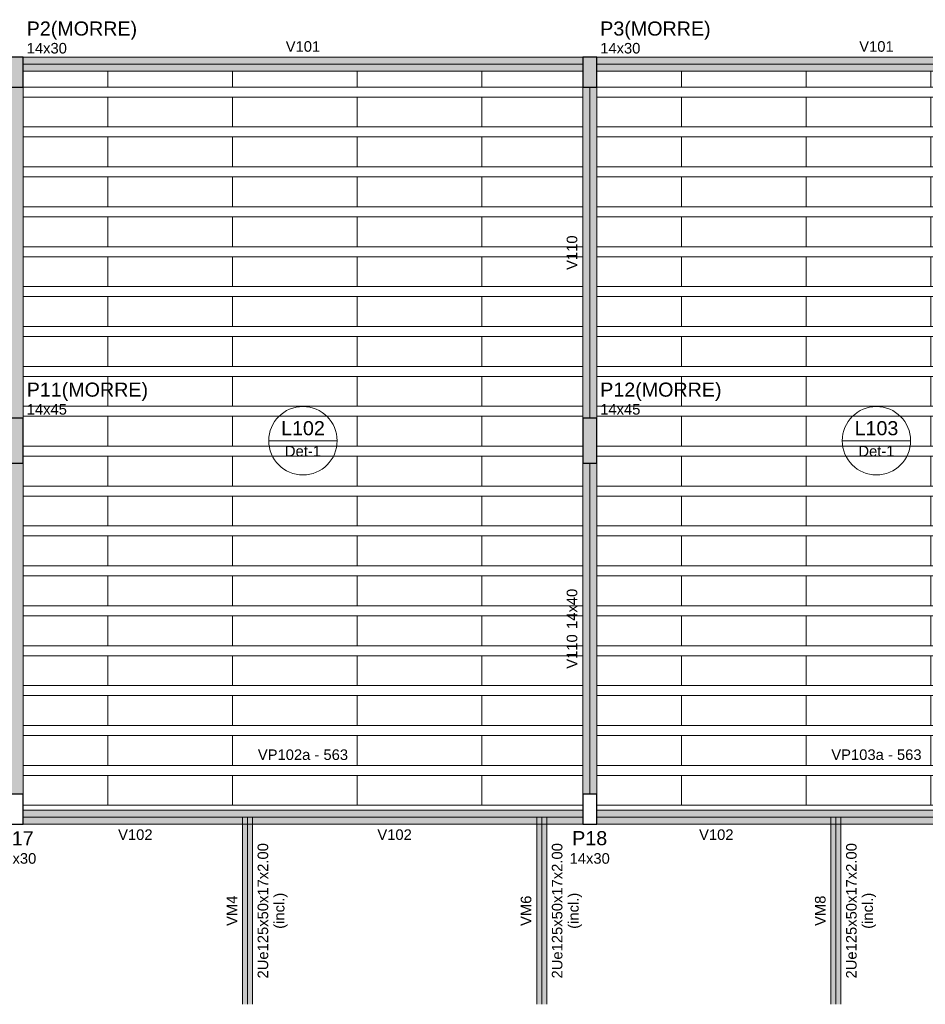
# Model space of a CAD drawing. Header units: millimetres. Extents: x 10906 to 25863, y 1966 to 4861.
# Tile 88 of 163: x 11431 to 11450, y 2960 to 2980. Entities that reach past the tile are written whole.
import ezdxf

# ---------------------------------------------------------------- set-up
doc = ezdxf.new("R2010")
doc.units = ezdxf.units.MM
for name, color, linetype, lineweight in [('FO-Eixos', 5, 'Continuous', 5), ('FO-Hachura pilar que morre', 106, 'Continuous', 5), ('FO-Hachura viga', 41, 'Continuous', 5), ('FO-Hachura viga genérica inclinada', 243, 'Continuous', 5), ('FO-Hachuras das lajes', 1, 'Continuous', 20), ('FO-Pilares', 4, 'Continuous', 30), ('FO-Textos das lajes', 3, 'Continuous', 20), ('FO-Textos das vigas', 7, 'Continuous', 5), ('FO-Textos dos pilares', 7, 'Continuous', 5), ('FO-Vigas', 1, 'Continuous', 20), ('FO-Vigas genéricas', 1, 'Continuous', 20)]:
    doc.layers.add(name, color=color, linetype=linetype, lineweight=lineweight)
doc.styles.add('Arial', font='arial.ttf')

msp = doc.modelspace()

# ---------------------------------------------------------------- hatches: boundary and pattern name
at = {"layer": 'FO-Hachura pilar que morre', "linetype": 'Continuous'}
for points in [[(11431.14654, 2978.39891), (11431.28654, 2978.39891), (11431.42654, 2978.39891), (11431.42654, 2978.69891), (11431.42654, 2978.99891), (11431.28654, 2978.99891), (11431.14654, 2978.99891), (11431.14654, 2978.69891)], [(11442.64654, 2978.39891), (11442.78654, 2978.39891), (11442.92654, 2978.39891), (11442.92654, 2978.69891), (11442.92654, 2978.99891), (11442.78654, 2978.99891), (11442.64654, 2978.99891), (11442.64654, 2978.69891)], [(11431.14654, 2970.85891), (11431.28654, 2970.85891), (11431.42654, 2970.85891), (11431.42654, 2971.30891), (11431.42654, 2971.75891), (11431.28654, 2971.75891), (11431.14654, 2971.75891), (11431.14654, 2971.30891)], [(11442.64654, 2970.85891), (11442.78654, 2970.85891), (11442.92654, 2970.85891), (11442.92654, 2971.30891), (11442.92654, 2971.75891), (11442.78654, 2971.75891), (11442.64654, 2971.75891), (11442.64654, 2971.30891)]]:
    msp.add_hatch(color=256, dxfattribs=at).paths.add_polyline_path(points)
at = {"layer": 'FO-Hachura viga', "linetype": 'Continuous'}
for points in [[(11442.64654, 2978.99891), (11442.64654, 2978.99891), (11431.42654, 2978.99891), (11431.42654, 2978.71891), (11442.64654, 2978.71891), (11442.64654, 2978.99891)], [(11454.14654, 2978.99891), (11454.14654, 2978.99891), (11442.92654, 2978.99891), (11442.92654, 2978.71891), (11454.14654, 2978.71891), (11454.14654, 2978.99891)], [(11431.42654, 2978.39891), (11431.42654, 2978.39891), (11431.14654, 2978.39891), (11431.14654, 2971.75891), (11431.42654, 2971.75891), (11431.42654, 2978.39891)], [(11442.92654, 2978.39891), (11442.92654, 2978.39891), (11442.64654, 2978.39891), (11442.64654, 2971.75891), (11442.92654, 2971.75891), (11442.92654, 2978.39891)], [(11431.42654, 2970.85891), (11431.42654, 2970.85891), (11431.14654, 2970.85891), (11431.14654, 2964.21891), (11431.42654, 2964.21891), (11431.42654, 2970.85891)], [(11442.92654, 2970.85891), (11442.92654, 2970.85891), (11442.64654, 2970.85891), (11442.64654, 2964.21891), (11442.92654, 2964.21891), (11442.92654, 2970.85891)], [(11435.92474, 2963.89871), (11435.92474, 2963.89871), (11431.42654, 2963.89871), (11431.42654, 2963.61891), (11435.92474, 2963.61891), (11435.92474, 2963.89871)], [(11441.82474, 2963.89891), (11441.82474, 2963.89891), (11435.92474, 2963.89891), (11435.92474, 2963.61891), (11441.82474, 2963.61891), (11441.82474, 2963.89891)], [(11442.64654, 2963.89871), (11442.64654, 2963.89871), (11441.82474, 2963.89871), (11441.82474, 2963.61891), (11442.64654, 2963.61891), (11442.64654, 2963.89871)], [(11447.72474, 2963.89891), (11447.72474, 2963.89891), (11442.92654, 2963.89891), (11442.92654, 2963.61891), (11447.72474, 2963.61891), (11447.72474, 2963.89891)], [(11453.58474, 2963.89891), (11453.58474, 2963.89891), (11447.72474, 2963.89891), (11447.72474, 2963.61891), (11453.58474, 2963.61891), (11453.58474, 2963.89891)]]:
    msp.add_hatch(color=256, dxfattribs=at).paths.add_polyline_path(points)
at = {"layer": 'FO-Hachura viga genérica inclinada', "linetype": 'Continuous'}
for points in [[(11436.02474, 2963.75891), (11436.02474, 2963.75891), (11435.82474, 2963.75891), (11435.82474, 2960.00891), (11436.02474, 2960.00891), (11436.02474, 2963.75891)], [(11441.92474, 2963.75891), (11441.92474, 2963.75891), (11441.72474, 2963.75891), (11441.72474, 2960.00891), (11441.92474, 2960.00891), (11441.92474, 2963.75891)], [(11447.82474, 2963.75891), (11447.82474, 2963.75891), (11447.62474, 2963.75891), (11447.62474, 2960.00891), (11447.82474, 2960.00891), (11447.82474, 2963.75891)]]:
    msp.add_hatch(color=256, dxfattribs=at).paths.add_polyline_path(points)

# ---------------------------------------------------------------- linework, layer by layer
at = {"layer": 'FO-Eixos'}
for p, q in [((11431.42654, 2978.85891), (11442.64654, 2978.85891)), ((11442.92654, 2978.85891), (11454.14654, 2978.85891)), ((11442.78654, 2971.75891), (11442.78654, 2978.39891)), ((11442.78654, 2964.21891), (11442.78654, 2970.85891)), ((11431.42654, 2963.75891), (11435.92454, 2963.75891)), ((11435.92454, 2963.75891), (11441.82454, 2963.75891)), ((11435.92454, 2960.00891), (11435.92454, 2963.75891)), ((11441.82454, 2963.75891), (11442.64654, 2963.75891)), ((11441.82454, 2960.00891), (11441.82454, 2963.75891)), ((11442.92654, 2963.75891), (11447.72454, 2963.75891)), ((11447.72454, 2963.75891), (11453.58454, 2963.75891)), ((11447.72454, 2960.00891), (11447.72454, 2963.75891))]:
    msp.add_line(p, q, dxfattribs=at)
for points in [[(11431.42654, 2978.39891), (11433.12654, 2978.39891), (11433.12654, 2978.71891)], [(11433.12654, 2978.71891), (11433.12654, 2978.39891), (11435.62654, 2978.39891), (11435.62654, 2978.71891)], [(11435.62654, 2978.71891), (11435.62654, 2978.39891), (11438.12654, 2978.39891), (11438.12654, 2978.71891)], [(11438.12654, 2978.71891), (11438.12654, 2978.39891), (11440.62654, 2978.39891), (11440.62654, 2978.71891)], [(11440.62654, 2978.71891), (11440.62654, 2978.39891), (11442.64654, 2978.39891)], [(11442.92654, 2978.39891), (11444.62654, 2978.39891), (11444.62654, 2978.71891)], [(11444.62654, 2978.71891), (11444.62654, 2978.39891), (11447.12654, 2978.39891), (11447.12654, 2978.71891)], [(11447.12654, 2978.71891), (11447.12654, 2978.39891), (11449.62654, 2978.39891), (11449.62654, 2978.71891)], [(11431.42654, 2977.59891), (11433.12654, 2977.59891), (11433.12654, 2978.19891), (11431.42654, 2978.19891)], [(11442.64654, 2978.19891), (11440.62654, 2978.19891), (11440.62654, 2977.59891), (11442.64654, 2977.59891)], [(11442.92654, 2977.59891), (11444.62654, 2977.59891), (11444.62654, 2978.19891), (11442.92654, 2978.19891)], [(11431.42654, 2976.79891), (11433.12654, 2976.79891), (11433.12654, 2977.39891), (11431.42654, 2977.39891)], [(11442.64654, 2977.39891), (11440.62654, 2977.39891), (11440.62654, 2976.79891), (11442.64654, 2976.79891)], [(11442.92654, 2976.79891), (11444.62654, 2976.79891), (11444.62654, 2977.39891), (11442.92654, 2977.39891)], [(11431.42654, 2975.99891), (11433.12654, 2975.99891), (11433.12654, 2976.59891), (11431.42654, 2976.59891)], [(11442.64654, 2976.59891), (11440.62654, 2976.59891), (11440.62654, 2975.99891), (11442.64654, 2975.99891)], [(11442.92654, 2975.99891), (11444.62654, 2975.99891), (11444.62654, 2976.59891), (11442.92654, 2976.59891)], [(11431.42654, 2975.19891), (11433.12654, 2975.19891), (11433.12654, 2975.79891), (11431.42654, 2975.79891)], [(11442.64654, 2975.79891), (11440.62654, 2975.79891), (11440.62654, 2975.19891), (11442.64654, 2975.19891)], [(11442.92654, 2975.19891), (11444.62654, 2975.19891), (11444.62654, 2975.79891), (11442.92654, 2975.79891)], [(11431.42654, 2974.39891), (11433.12654, 2974.39891), (11433.12654, 2974.99891), (11431.42654, 2974.99891)], [(11442.64654, 2974.99891), (11440.62654, 2974.99891), (11440.62654, 2974.39891), (11442.64654, 2974.39891)], [(11442.92654, 2974.39891), (11444.62654, 2974.39891), (11444.62654, 2974.99891), (11442.92654, 2974.99891)], [(11431.42654, 2973.59891), (11433.12654, 2973.59891), (11433.12654, 2974.19891), (11431.42654, 2974.19891)], [(11442.64654, 2974.19891), (11440.62654, 2974.19891), (11440.62654, 2973.59891), (11442.64654, 2973.59891)], [(11442.92654, 2973.59891), (11444.62654, 2973.59891), (11444.62654, 2974.19891), (11442.92654, 2974.19891)], [(11431.42654, 2972.79891), (11433.12654, 2972.79891), (11433.12654, 2973.39891), (11431.42654, 2973.39891)], [(11442.64654, 2973.39891), (11440.62654, 2973.39891), (11440.62654, 2972.79891), (11442.64654, 2972.79891)], [(11442.92654, 2972.79891), (11444.62654, 2972.79891), (11444.62654, 2973.39891), (11442.92654, 2973.39891)], [(11431.42654, 2971.99891), (11433.12654, 2971.99891), (11433.12654, 2972.59891), (11431.42654, 2972.59891)], [(11442.64654, 2972.59891), (11440.62654, 2972.59891), (11440.62654, 2971.99891), (11442.64654, 2971.99891)], [(11442.92654, 2971.99891), (11444.62654, 2971.99891), (11444.62654, 2972.59891), (11442.92654, 2972.59891)], [(11431.42654, 2971.19891), (11433.12654, 2971.19891), (11433.12654, 2971.79891), (11431.42654, 2971.79891)], [(11442.64654, 2971.79891), (11440.62654, 2971.79891), (11440.62654, 2971.19891), (11442.64654, 2971.19891)], [(11442.92654, 2971.19891), (11444.62654, 2971.19891), (11444.62654, 2971.79891), (11442.92654, 2971.79891)], [(11431.42654, 2970.39891), (11433.12654, 2970.39891), (11433.12654, 2970.99891), (11431.42654, 2970.99891)], [(11442.64654, 2970.99891), (11440.62654, 2970.99891), (11440.62654, 2970.39891), (11442.64654, 2970.39891)], [(11442.92654, 2970.39891), (11444.62654, 2970.39891), (11444.62654, 2970.99891), (11442.92654, 2970.99891)], [(11431.42654, 2969.59891), (11433.12654, 2969.59891), (11433.12654, 2970.19891), (11431.42654, 2970.19891)], [(11442.64654, 2970.19891), (11440.62654, 2970.19891), (11440.62654, 2969.59891), (11442.64654, 2969.59891)], [(11442.92654, 2969.59891), (11444.62654, 2969.59891), (11444.62654, 2970.19891), (11442.92654, 2970.19891)], [(11431.42654, 2968.79891), (11433.12654, 2968.79891), (11433.12654, 2969.39891), (11431.42654, 2969.39891)], [(11442.64654, 2969.39891), (11440.62654, 2969.39891), (11440.62654, 2968.79891), (11442.64654, 2968.79891)], [(11442.92654, 2968.79891), (11444.62654, 2968.79891), (11444.62654, 2969.39891), (11442.92654, 2969.39891)], [(11431.42654, 2967.99891), (11433.12654, 2967.99891), (11433.12654, 2968.59891), (11431.42654, 2968.59891)], [(11442.64654, 2968.59891), (11440.62654, 2968.59891), (11440.62654, 2967.99891), (11442.64654, 2967.99891)], [(11442.92654, 2967.99891), (11444.62654, 2967.99891), (11444.62654, 2968.59891), (11442.92654, 2968.59891)], [(11431.42654, 2967.19891), (11433.12654, 2967.19891), (11433.12654, 2967.79891), (11431.42654, 2967.79891)], [(11442.64654, 2967.79891), (11440.62654, 2967.79891), (11440.62654, 2967.19891), (11442.64654, 2967.19891)], [(11442.92654, 2967.19891), (11444.62654, 2967.19891), (11444.62654, 2967.79891), (11442.92654, 2967.79891)], [(11431.42654, 2966.39891), (11433.12654, 2966.39891), (11433.12654, 2966.99891), (11431.42654, 2966.99891)], [(11442.64654, 2966.99891), (11440.62654, 2966.99891), (11440.62654, 2966.39891), (11442.64654, 2966.39891)], [(11442.92654, 2966.39891), (11444.62654, 2966.39891), (11444.62654, 2966.99891), (11442.92654, 2966.99891)], [(11431.42654, 2965.59891), (11433.12654, 2965.59891), (11433.12654, 2966.19891), (11431.42654, 2966.19891)], [(11442.64654, 2966.19891), (11440.62654, 2966.19891), (11440.62654, 2965.59891), (11442.64654, 2965.59891)], [(11442.92654, 2965.59891), (11444.62654, 2965.59891), (11444.62654, 2966.19891), (11442.92654, 2966.19891)], [(11431.42654, 2964.79891), (11433.12654, 2964.79891), (11433.12654, 2965.39891), (11431.42654, 2965.39891)], [(11442.64654, 2965.39891), (11440.62654, 2965.39891), (11440.62654, 2964.79891), (11442.64654, 2964.79891)], [(11442.92654, 2964.79891), (11444.62654, 2964.79891), (11444.62654, 2965.39891), (11442.92654, 2965.39891)], [(11431.42654, 2963.99891), (11433.12654, 2963.99891), (11433.12654, 2964.59891), (11431.42654, 2964.59891)], [(11442.64654, 2964.59891), (11440.62654, 2964.59891), (11440.62654, 2963.99891), (11442.64654, 2963.99891)], [(11442.92654, 2963.99891), (11444.62654, 2963.99891), (11444.62654, 2964.59891), (11442.92654, 2964.59891)]]:
    msp.add_lwpolyline(points, dxfattribs=at)
for points in [[(11433.12654, 2977.59891), (11435.62654, 2977.59891), (11435.62654, 2978.19891), (11433.12654, 2978.19891), (11433.12654, 2977.59891)], [(11435.62654, 2977.59891), (11438.12654, 2977.59891), (11438.12654, 2978.19891), (11435.62654, 2978.19891), (11435.62654, 2977.59891)], [(11438.12654, 2977.59891), (11440.62654, 2977.59891), (11440.62654, 2978.19891), (11438.12654, 2978.19891), (11438.12654, 2977.59891)], [(11444.62654, 2977.59891), (11447.12654, 2977.59891), (11447.12654, 2978.19891), (11444.62654, 2978.19891), (11444.62654, 2977.59891)], [(11447.12654, 2977.59891), (11449.62654, 2977.59891), (11449.62654, 2978.19891), (11447.12654, 2978.19891), (11447.12654, 2977.59891)], [(11433.12654, 2976.79891), (11435.62654, 2976.79891), (11435.62654, 2977.39891), (11433.12654, 2977.39891), (11433.12654, 2976.79891)], [(11435.62654, 2976.79891), (11438.12654, 2976.79891), (11438.12654, 2977.39891), (11435.62654, 2977.39891), (11435.62654, 2976.79891)], [(11438.12654, 2976.79891), (11440.62654, 2976.79891), (11440.62654, 2977.39891), (11438.12654, 2977.39891), (11438.12654, 2976.79891)], [(11444.62654, 2976.79891), (11447.12654, 2976.79891), (11447.12654, 2977.39891), (11444.62654, 2977.39891), (11444.62654, 2976.79891)], [(11447.12654, 2976.79891), (11449.62654, 2976.79891), (11449.62654, 2977.39891), (11447.12654, 2977.39891), (11447.12654, 2976.79891)], [(11433.12654, 2975.99891), (11435.62654, 2975.99891), (11435.62654, 2976.59891), (11433.12654, 2976.59891), (11433.12654, 2975.99891)], [(11435.62654, 2975.99891), (11438.12654, 2975.99891), (11438.12654, 2976.59891), (11435.62654, 2976.59891), (11435.62654, 2975.99891)], [(11438.12654, 2975.99891), (11440.62654, 2975.99891), (11440.62654, 2976.59891), (11438.12654, 2976.59891), (11438.12654, 2975.99891)], [(11444.62654, 2975.99891), (11447.12654, 2975.99891), (11447.12654, 2976.59891), (11444.62654, 2976.59891), (11444.62654, 2975.99891)], [(11447.12654, 2975.99891), (11449.62654, 2975.99891), (11449.62654, 2976.59891), (11447.12654, 2976.59891), (11447.12654, 2975.99891)], [(11433.12654, 2975.19891), (11435.62654, 2975.19891), (11435.62654, 2975.79891), (11433.12654, 2975.79891), (11433.12654, 2975.19891)], [(11435.62654, 2975.19891), (11438.12654, 2975.19891), (11438.12654, 2975.79891), (11435.62654, 2975.79891), (11435.62654, 2975.19891)], [(11438.12654, 2975.19891), (11440.62654, 2975.19891), (11440.62654, 2975.79891), (11438.12654, 2975.79891), (11438.12654, 2975.19891)], [(11444.62654, 2975.19891), (11447.12654, 2975.19891), (11447.12654, 2975.79891), (11444.62654, 2975.79891), (11444.62654, 2975.19891)], [(11447.12654, 2975.19891), (11449.62654, 2975.19891), (11449.62654, 2975.79891), (11447.12654, 2975.79891), (11447.12654, 2975.19891)], [(11433.12654, 2974.39891), (11435.62654, 2974.39891), (11435.62654, 2974.99891), (11433.12654, 2974.99891), (11433.12654, 2974.39891)], [(11435.62654, 2974.39891), (11438.12654, 2974.39891), (11438.12654, 2974.99891), (11435.62654, 2974.99891), (11435.62654, 2974.39891)], [(11438.12654, 2974.39891), (11440.62654, 2974.39891), (11440.62654, 2974.99891), (11438.12654, 2974.99891), (11438.12654, 2974.39891)], [(11444.62654, 2974.39891), (11447.12654, 2974.39891), (11447.12654, 2974.99891), (11444.62654, 2974.99891), (11444.62654, 2974.39891)], [(11447.12654, 2974.39891), (11449.62654, 2974.39891), (11449.62654, 2974.99891), (11447.12654, 2974.99891), (11447.12654, 2974.39891)], [(11433.12654, 2973.59891), (11435.62654, 2973.59891), (11435.62654, 2974.19891), (11433.12654, 2974.19891), (11433.12654, 2973.59891)], [(11435.62654, 2973.59891), (11438.12654, 2973.59891), (11438.12654, 2974.19891), (11435.62654, 2974.19891), (11435.62654, 2973.59891)], [(11438.12654, 2973.59891), (11440.62654, 2973.59891), (11440.62654, 2974.19891), (11438.12654, 2974.19891), (11438.12654, 2973.59891)], [(11444.62654, 2973.59891), (11447.12654, 2973.59891), (11447.12654, 2974.19891), (11444.62654, 2974.19891), (11444.62654, 2973.59891)], [(11447.12654, 2973.59891), (11449.62654, 2973.59891), (11449.62654, 2974.19891), (11447.12654, 2974.19891), (11447.12654, 2973.59891)], [(11433.12654, 2972.79891), (11435.62654, 2972.79891), (11435.62654, 2973.39891), (11433.12654, 2973.39891), (11433.12654, 2972.79891)], [(11435.62654, 2972.79891), (11438.12654, 2972.79891), (11438.12654, 2973.39891), (11435.62654, 2973.39891), (11435.62654, 2972.79891)], [(11438.12654, 2972.79891), (11440.62654, 2972.79891), (11440.62654, 2973.39891), (11438.12654, 2973.39891), (11438.12654, 2972.79891)], [(11444.62654, 2972.79891), (11447.12654, 2972.79891), (11447.12654, 2973.39891), (11444.62654, 2973.39891), (11444.62654, 2972.79891)], [(11447.12654, 2972.79891), (11449.62654, 2972.79891), (11449.62654, 2973.39891), (11447.12654, 2973.39891), (11447.12654, 2972.79891)], [(11433.12654, 2971.99891), (11435.62654, 2971.99891), (11435.62654, 2972.59891), (11433.12654, 2972.59891), (11433.12654, 2971.99891)], [(11435.62654, 2971.99891), (11438.12654, 2971.99891), (11438.12654, 2972.59891), (11435.62654, 2972.59891), (11435.62654, 2971.99891)], [(11438.12654, 2971.99891), (11440.62654, 2971.99891), (11440.62654, 2972.59891), (11438.12654, 2972.59891), (11438.12654, 2971.99891)], [(11444.62654, 2971.99891), (11447.12654, 2971.99891), (11447.12654, 2972.59891), (11444.62654, 2972.59891), (11444.62654, 2971.99891)], [(11447.12654, 2971.99891), (11449.62654, 2971.99891), (11449.62654, 2972.59891), (11447.12654, 2972.59891), (11447.12654, 2971.99891)], [(11433.12654, 2971.19891), (11435.62654, 2971.19891), (11435.62654, 2971.79891), (11433.12654, 2971.79891), (11433.12654, 2971.19891)], [(11435.62654, 2971.19891), (11438.12654, 2971.19891), (11438.12654, 2971.79891), (11435.62654, 2971.79891), (11435.62654, 2971.19891)], [(11438.12654, 2971.19891), (11440.62654, 2971.19891), (11440.62654, 2971.79891), (11438.12654, 2971.79891), (11438.12654, 2971.19891)], [(11444.62654, 2971.19891), (11447.12654, 2971.19891), (11447.12654, 2971.79891), (11444.62654, 2971.79891), (11444.62654, 2971.19891)], [(11447.12654, 2971.19891), (11449.62654, 2971.19891), (11449.62654, 2971.79891), (11447.12654, 2971.79891), (11447.12654, 2971.19891)], [(11433.12654, 2970.39891), (11435.62654, 2970.39891), (11435.62654, 2970.99891), (11433.12654, 2970.99891), (11433.12654, 2970.39891)], [(11435.62654, 2970.39891), (11438.12654, 2970.39891), (11438.12654, 2970.99891), (11435.62654, 2970.99891), (11435.62654, 2970.39891)], [(11438.12654, 2970.39891), (11440.62654, 2970.39891), (11440.62654, 2970.99891), (11438.12654, 2970.99891), (11438.12654, 2970.39891)], [(11444.62654, 2970.39891), (11447.12654, 2970.39891), (11447.12654, 2970.99891), (11444.62654, 2970.99891), (11444.62654, 2970.39891)], [(11447.12654, 2970.39891), (11449.62654, 2970.39891), (11449.62654, 2970.99891), (11447.12654, 2970.99891), (11447.12654, 2970.39891)], [(11433.12654, 2969.59891), (11435.62654, 2969.59891), (11435.62654, 2970.19891), (11433.12654, 2970.19891), (11433.12654, 2969.59891)], [(11435.62654, 2969.59891), (11438.12654, 2969.59891), (11438.12654, 2970.19891), (11435.62654, 2970.19891), (11435.62654, 2969.59891)], [(11438.12654, 2969.59891), (11440.62654, 2969.59891), (11440.62654, 2970.19891), (11438.12654, 2970.19891), (11438.12654, 2969.59891)], [(11444.62654, 2969.59891), (11447.12654, 2969.59891), (11447.12654, 2970.19891), (11444.62654, 2970.19891), (11444.62654, 2969.59891)], [(11447.12654, 2969.59891), (11449.62654, 2969.59891), (11449.62654, 2970.19891), (11447.12654, 2970.19891), (11447.12654, 2969.59891)], [(11433.12654, 2968.79891), (11435.62654, 2968.79891), (11435.62654, 2969.39891), (11433.12654, 2969.39891), (11433.12654, 2968.79891)], [(11435.62654, 2968.79891), (11438.12654, 2968.79891), (11438.12654, 2969.39891), (11435.62654, 2969.39891), (11435.62654, 2968.79891)], [(11438.12654, 2968.79891), (11440.62654, 2968.79891), (11440.62654, 2969.39891), (11438.12654, 2969.39891), (11438.12654, 2968.79891)], [(11444.62654, 2968.79891), (11447.12654, 2968.79891), (11447.12654, 2969.39891), (11444.62654, 2969.39891), (11444.62654, 2968.79891)], [(11447.12654, 2968.79891), (11449.62654, 2968.79891), (11449.62654, 2969.39891), (11447.12654, 2969.39891), (11447.12654, 2968.79891)], [(11433.12654, 2967.99891), (11435.62654, 2967.99891), (11435.62654, 2968.59891), (11433.12654, 2968.59891), (11433.12654, 2967.99891)], [(11435.62654, 2967.99891), (11438.12654, 2967.99891), (11438.12654, 2968.59891), (11435.62654, 2968.59891), (11435.62654, 2967.99891)], [(11438.12654, 2967.99891), (11440.62654, 2967.99891), (11440.62654, 2968.59891), (11438.12654, 2968.59891), (11438.12654, 2967.99891)], [(11444.62654, 2967.99891), (11447.12654, 2967.99891), (11447.12654, 2968.59891), (11444.62654, 2968.59891), (11444.62654, 2967.99891)], [(11447.12654, 2967.99891), (11449.62654, 2967.99891), (11449.62654, 2968.59891), (11447.12654, 2968.59891), (11447.12654, 2967.99891)], [(11433.12654, 2967.19891), (11435.62654, 2967.19891), (11435.62654, 2967.79891), (11433.12654, 2967.79891), (11433.12654, 2967.19891)], [(11435.62654, 2967.19891), (11438.12654, 2967.19891), (11438.12654, 2967.79891), (11435.62654, 2967.79891), (11435.62654, 2967.19891)], [(11438.12654, 2967.19891), (11440.62654, 2967.19891), (11440.62654, 2967.79891), (11438.12654, 2967.79891), (11438.12654, 2967.19891)], [(11444.62654, 2967.19891), (11447.12654, 2967.19891), (11447.12654, 2967.79891), (11444.62654, 2967.79891), (11444.62654, 2967.19891)], [(11447.12654, 2967.19891), (11449.62654, 2967.19891), (11449.62654, 2967.79891), (11447.12654, 2967.79891), (11447.12654, 2967.19891)], [(11433.12654, 2966.39891), (11435.62654, 2966.39891), (11435.62654, 2966.99891), (11433.12654, 2966.99891), (11433.12654, 2966.39891)], [(11435.62654, 2966.39891), (11438.12654, 2966.39891), (11438.12654, 2966.99891), (11435.62654, 2966.99891), (11435.62654, 2966.39891)], [(11438.12654, 2966.39891), (11440.62654, 2966.39891), (11440.62654, 2966.99891), (11438.12654, 2966.99891), (11438.12654, 2966.39891)], [(11444.62654, 2966.39891), (11447.12654, 2966.39891), (11447.12654, 2966.99891), (11444.62654, 2966.99891), (11444.62654, 2966.39891)], [(11447.12654, 2966.39891), (11449.62654, 2966.39891), (11449.62654, 2966.99891), (11447.12654, 2966.99891), (11447.12654, 2966.39891)], [(11433.12654, 2965.59891), (11435.62654, 2965.59891), (11435.62654, 2966.19891), (11433.12654, 2966.19891), (11433.12654, 2965.59891)], [(11435.62654, 2965.59891), (11438.12654, 2965.59891), (11438.12654, 2966.19891), (11435.62654, 2966.19891), (11435.62654, 2965.59891)], [(11438.12654, 2965.59891), (11440.62654, 2965.59891), (11440.62654, 2966.19891), (11438.12654, 2966.19891), (11438.12654, 2965.59891)], [(11444.62654, 2965.59891), (11447.12654, 2965.59891), (11447.12654, 2966.19891), (11444.62654, 2966.19891), (11444.62654, 2965.59891)], [(11447.12654, 2965.59891), (11449.62654, 2965.59891), (11449.62654, 2966.19891), (11447.12654, 2966.19891), (11447.12654, 2965.59891)], [(11433.12654, 2964.79891), (11435.62654, 2964.79891), (11435.62654, 2965.39891), (11433.12654, 2965.39891), (11433.12654, 2964.79891)], [(11435.62654, 2964.79891), (11438.12654, 2964.79891), (11438.12654, 2965.39891), (11435.62654, 2965.39891), (11435.62654, 2964.79891)], [(11438.12654, 2964.79891), (11440.62654, 2964.79891), (11440.62654, 2965.39891), (11438.12654, 2965.39891), (11438.12654, 2964.79891)], [(11444.62654, 2964.79891), (11447.12654, 2964.79891), (11447.12654, 2965.39891), (11444.62654, 2965.39891), (11444.62654, 2964.79891)], [(11447.12654, 2964.79891), (11449.62654, 2964.79891), (11449.62654, 2965.39891), (11447.12654, 2965.39891), (11447.12654, 2964.79891)], [(11433.12654, 2963.99891), (11435.62654, 2963.99891), (11435.62654, 2964.59891), (11433.12654, 2964.59891), (11433.12654, 2963.99891)], [(11435.62654, 2963.99891), (11438.12654, 2963.99891), (11438.12654, 2964.59891), (11435.62654, 2964.59891), (11435.62654, 2963.99891)], [(11438.12654, 2963.99891), (11440.62654, 2963.99891), (11440.62654, 2964.59891), (11438.12654, 2964.59891), (11438.12654, 2963.99891)], [(11444.62654, 2963.99891), (11447.12654, 2963.99891), (11447.12654, 2964.59891), (11444.62654, 2964.59891), (11444.62654, 2963.99891)], [(11447.12654, 2963.99891), (11449.62654, 2963.99891), (11449.62654, 2964.59891), (11447.12654, 2964.59891), (11447.12654, 2963.99891)]]:
    msp.add_lwpolyline(points, close=True, dxfattribs=at)
at = {"layer": 'FO-Hachuras das lajes'}
for p, q in [((11431.42654, 2978.39891), (11442.64654, 2978.39891)), ((11442.92654, 2978.39891), (11454.14654, 2978.39891)), ((11431.42654, 2978.19891), (11442.64654, 2978.19891)), ((11442.92654, 2978.19891), (11454.14654, 2978.19891)), ((11431.42654, 2977.59891), (11442.64654, 2977.59891)), ((11442.92654, 2977.59891), (11454.14654, 2977.59891)), ((11431.42654, 2977.39891), (11442.64654, 2977.39891)), ((11442.92654, 2977.39891), (11454.14654, 2977.39891)), ((11431.42654, 2976.79891), (11442.64654, 2976.79891)), ((11442.92654, 2976.79891), (11454.14654, 2976.79891)), ((11431.42654, 2976.59891), (11442.64654, 2976.59891)), ((11442.92654, 2976.59891), (11454.14654, 2976.59891)), ((11431.42654, 2975.99891), (11442.64654, 2975.99891)), ((11442.92654, 2975.99891), (11454.14654, 2975.99891)), ((11431.42654, 2975.79891), (11442.64654, 2975.79891)), ((11442.92654, 2975.79891), (11454.14654, 2975.79891)), ((11431.42654, 2975.19891), (11442.64654, 2975.19891)), ((11442.92654, 2975.19891), (11454.14654, 2975.19891)), ((11431.42654, 2974.99891), (11442.64654, 2974.99891)), ((11442.92654, 2974.99891), (11454.14654, 2974.99891)), ((11431.42654, 2974.39891), (11442.64654, 2974.39891)), ((11442.92654, 2974.39891), (11454.14654, 2974.39891)), ((11431.42654, 2974.19891), (11442.64654, 2974.19891)), ((11442.92654, 2974.19891), (11454.14654, 2974.19891)), ((11431.42654, 2973.59891), (11442.64654, 2973.59891)), ((11442.92654, 2973.59891), (11454.14654, 2973.59891)), ((11431.42654, 2973.39891), (11442.64654, 2973.39891)), ((11442.92654, 2973.39891), (11454.14654, 2973.39891)), ((11431.42654, 2972.79891), (11442.64654, 2972.79891)), ((11442.92654, 2972.79891), (11454.14654, 2972.79891)), ((11431.42654, 2972.59891), (11442.64654, 2972.59891)), ((11442.92654, 2972.59891), (11454.14654, 2972.59891)), ((11431.42654, 2971.99891), (11442.64654, 2971.99891)), ((11442.92654, 2971.99891), (11454.14654, 2971.99891)), ((11431.42654, 2971.79891), (11442.64654, 2971.79891)), ((11442.92654, 2971.79891), (11454.14654, 2971.79891)), ((11431.42654, 2971.19891), (11442.64654, 2971.19891)), ((11442.92654, 2971.19891), (11454.14654, 2971.19891)), ((11431.42654, 2970.99891), (11442.64654, 2970.99891)), ((11442.92654, 2970.99891), (11454.14654, 2970.99891)), ((11431.42654, 2970.39891), (11442.64654, 2970.39891)), ((11442.92654, 2970.39891), (11454.14654, 2970.39891)), ((11431.42654, 2970.19891), (11442.64654, 2970.19891)), ((11442.92654, 2970.19891), (11454.14654, 2970.19891)), ((11431.42654, 2969.59891), (11442.64654, 2969.59891)), ((11442.92654, 2969.59891), (11454.14654, 2969.59891)), ((11431.42654, 2969.39891), (11442.64654, 2969.39891)), ((11442.92654, 2969.39891), (11454.14654, 2969.39891)), ((11431.42654, 2968.79891), (11442.64654, 2968.79891)), ((11442.92654, 2968.79891), (11454.14654, 2968.79891)), ((11431.42654, 2968.59891), (11442.64654, 2968.59891)), ((11442.92654, 2968.59891), (11454.14654, 2968.59891)), ((11431.42654, 2967.99891), (11442.64654, 2967.99891)), ((11442.92654, 2967.99891), (11454.14654, 2967.99891)), ((11431.42654, 2967.79891), (11442.64654, 2967.79891)), ((11442.92654, 2967.79891), (11454.14654, 2967.79891)), ((11431.42654, 2967.19891), (11442.64654, 2967.19891)), ((11442.92654, 2967.19891), (11454.14654, 2967.19891)), ((11431.42654, 2966.99891), (11442.64654, 2966.99891)), ((11442.92654, 2966.99891), (11454.14654, 2966.99891)), ((11431.42654, 2966.39891), (11442.64654, 2966.39891)), ((11442.92654, 2966.39891), (11454.14654, 2966.39891)), ((11431.42654, 2966.19891), (11442.64654, 2966.19891)), ((11442.92654, 2966.19891), (11454.14654, 2966.19891)), ((11431.42654, 2965.59891), (11442.64654, 2965.59891)), ((11442.92654, 2965.59891), (11454.14654, 2965.59891)), ((11431.42654, 2965.39891), (11442.64654, 2965.39891)), ((11442.92654, 2965.39891), (11454.14654, 2965.39891)), ((11431.42654, 2964.79891), (11442.64654, 2964.79891)), ((11442.92654, 2964.79891), (11454.14654, 2964.79891)), ((11431.42654, 2964.59891), (11442.64654, 2964.59891)), ((11442.92654, 2964.59891), (11454.14654, 2964.59891)), ((11431.42654, 2963.99891), (11442.64654, 2963.99891)), ((11442.92654, 2963.99891), (11454.14654, 2963.99891))]:
    msp.add_line(p, q, dxfattribs=at)
at = {"layer": 'FO-Pilares'}
for points in [[(11431.14654, 2978.39891), (11431.28654, 2978.39891), (11431.42654, 2978.39891), (11431.42654, 2978.69891), (11431.42654, 2978.99891), (11431.28654, 2978.99891), (11431.14654, 2978.99891), (11431.14654, 2978.69891), (11431.14654, 2978.39891)], [(11442.64654, 2978.39891), (11442.78654, 2978.39891), (11442.92654, 2978.39891), (11442.92654, 2978.69891), (11442.92654, 2978.99891), (11442.78654, 2978.99891), (11442.64654, 2978.99891), (11442.64654, 2978.69891), (11442.64654, 2978.39891)], [(11431.14654, 2970.85891), (11431.28654, 2970.85891), (11431.42654, 2970.85891), (11431.42654, 2971.30891), (11431.42654, 2971.75891), (11431.28654, 2971.75891), (11431.14654, 2971.75891), (11431.14654, 2971.30891), (11431.14654, 2970.85891)], [(11442.64654, 2970.85891), (11442.78654, 2970.85891), (11442.92654, 2970.85891), (11442.92654, 2971.30891), (11442.92654, 2971.75891), (11442.78654, 2971.75891), (11442.64654, 2971.75891), (11442.64654, 2971.30891), (11442.64654, 2970.85891)], [(11431.14654, 2963.61891), (11431.28654, 2963.61891), (11431.42654, 2963.61891), (11431.42654, 2963.91891), (11431.42654, 2964.21891), (11431.28654, 2964.21891), (11431.14654, 2964.21891), (11431.14654, 2963.91891), (11431.14654, 2963.61891)], [(11442.64654, 2963.61891), (11442.78654, 2963.61891), (11442.92654, 2963.61891), (11442.92654, 2963.91891), (11442.92654, 2964.21891), (11442.78654, 2964.21891), (11442.64654, 2964.21891), (11442.64654, 2963.91891), (11442.64654, 2963.61891)]]:
    msp.add_lwpolyline(points, close=True, dxfattribs=at)
at = {"layer": 'FO-Textos das lajes'}
for p, q in [((11436.35113, 2971.30891), (11437.72194, 2971.30891)), ((11447.85113, 2971.30891), (11449.22194, 2971.30891))]:
    msp.add_line(p, q, dxfattribs=at)
for centre in [(11437.03654, 2971.30891), (11448.53654, 2971.30891)]:
    msp.add_circle(centre, 0.6854, dxfattribs=at)
at = {"layer": 'FO-Vigas'}
for p, q in [((11431.42654, 2978.99891), (11442.64654, 2978.99891)), ((11442.92654, 2978.99891), (11454.14654, 2978.99891)), ((11431.42654, 2978.71891), (11442.64654, 2978.71891)), ((11442.92654, 2978.71891), (11454.14654, 2978.71891)), ((11431.42654, 2971.75891), (11431.42654, 2978.39891)), ((11442.64654, 2971.75891), (11442.64654, 2978.39891)), ((11442.92654, 2971.75891), (11442.92654, 2978.39891)), ((11431.42654, 2964.21891), (11431.42654, 2970.85891)), ((11442.64654, 2964.21891), (11442.64654, 2970.85891)), ((11442.92654, 2964.21891), (11442.92654, 2970.85891)), ((11431.42654, 2963.89891), (11435.92454, 2963.89891)), ((11435.92454, 2963.89891), (11441.82454, 2963.89891)), ((11441.82454, 2963.89891), (11442.64654, 2963.89891)), ((11442.92654, 2963.89891), (11447.72454, 2963.89891)), ((11447.72454, 2963.89891), (11453.58454, 2963.89891)), ((11431.42654, 2963.61891), (11435.92454, 2963.61891)), ((11435.92454, 2963.61891), (11441.82454, 2963.61891)), ((11441.82454, 2963.61891), (11442.64654, 2963.61891)), ((11442.92654, 2963.61891), (11447.72454, 2963.61891)), ((11447.72454, 2963.61891), (11453.58454, 2963.61891))]:
    msp.add_line(p, q, dxfattribs=at)
at = {"layer": 'FO-Vigas genéricas'}
for p, q in [((11435.82454, 2960.00891), (11435.82454, 2963.75891)), ((11436.02454, 2960.00891), (11436.02454, 2963.75891)), ((11441.72454, 2960.00891), (11441.72454, 2963.75891)), ((11441.92454, 2960.00891), (11441.92454, 2963.75891)), ((11447.62454, 2960.00891), (11447.62454, 2963.75891)), ((11447.82454, 2960.00891), (11447.82454, 2963.75891))]:
    msp.add_line(p, q, dxfattribs=at)

# ---------------------------------------------------------------- texts
at = {"layer": 'FO-Textos das lajes', "attachment_point": 8, "line_spacing_factor": 0.798, "style": 'Arial'}
for s, insert, char_height, width in [('L102', (11437.03654, 2971.41481), 0.2824, 1.7626525), ('L103', (11448.53654, 2971.41481), 0.2824, 1.7626525), ('Det-1', (11437.03654, 2970.99121), 0.2118, 1.4400348), ('Det-1', (11448.53654, 2970.99121), 0.2118, 1.4400348)]:
    msp.add_mtext(s, dxfattribs=dict(at, insert=insert, char_height=char_height, width=width))
at = {"layer": 'FO-Textos das lajes', "linetype": 'Continuous', "char_height": 0.2118, "width": 3.4946083, "attachment_point": 8, "line_spacing_factor": 0.798, "style": 'Arial'}
for s, insert in [('VP102a - 563', (11437.03654, 2964.90481)), ('VP103a - 563', (11448.53654, 2964.90481))]:
    msp.add_mtext(s, dxfattribs=dict(at, insert=insert))
at = {"layer": 'FO-Textos das vigas', "linetype": 'Continuous', "char_height": 0.2118, "width": 1.3767997, "attachment_point": 8, "line_spacing_factor": 0.798, "style": 'Arial'}
for s, insert in [('V101', (11437.03654, 2979.10481)), ('V101', (11448.53654, 2979.10481)), ('V102', (11433.67554, 2963.30121)), ('V102', (11438.87454, 2963.30121)), ('V102', (11445.32554, 2963.30121))]:
    msp.add_mtext(s, dxfattribs=dict(at, insert=insert))
at = {"layer": 'FO-Textos das vigas', "linetype": 'Continuous', "char_height": 0.2118, "rotation": 90, "line_spacing_factor": 0.798, "style": 'Arial'}
for s, insert, width, attachment_point in [('V110', (11442.54064, 2975.07891), 1.3767997, 8), ('14x40', (11442.54064, 2967.53414), 1.6009967, 7), ('V110', (11442.54064, 2967.42824), 1.3767997, 9), ('2Ue125x50x17x2.00', (11436.34224, 2961.88391), 5.392226, 8), ('2Ue125x50x17x2.00', (11442.24224, 2961.88391), 5.392226, 8), ('2Ue125x50x17x2.00', (11448.14224, 2961.88391), 5.392226, 8), ('(incl.)', (11436.72954, 2961.88391), 1.4429091, 8), ('(incl.)', (11442.62954, 2961.88391), 1.4429091, 8), ('(incl.)', (11448.52954, 2961.88391), 1.4429091, 8), ('VM4', (11435.71864, 2961.88391), 1.2129634, 8), ('VM6', (11441.61864, 2961.88391), 1.2129634, 8), ('VM8', (11447.51864, 2961.88391), 1.2129634, 8)]:
    msp.add_mtext(s, dxfattribs=dict(at, insert=insert, width=width, attachment_point=attachment_point))
at = {"layer": 'FO-Textos dos pilares', "linetype": 'Continuous', "line_spacing_factor": 0.798, "style": 'Arial'}
for s, insert, char_height, width, attachment_point in [('P2(MORRE)', (11431.49754, 2979.34691), 0.2824, 4.4452859, 7), ('P3(MORRE)', (11442.99754, 2979.34691), 0.2824, 4.4452859, 7), ('14x30', (11431.49714, 2979.06951), 0.2118, 1.6009967, 7), ('14x30', (11442.99714, 2979.06951), 0.2118, 1.6009967, 7), ('P11(MORRE)', (11431.49754, 2972.10691), 0.2824, 4.8859491, 7), ('P12(MORRE)', (11442.99754, 2972.10691), 0.2824, 4.8859491, 7), ('14x45', (11431.49714, 2971.82951), 0.2118, 1.6009967, 7), ('14x45', (11442.99714, 2971.82951), 0.2118, 1.6009967, 7), ('P17', (11431.28654, 2963.19531), 0.2824, 1.4108951, 8), ('P18', (11442.78654, 2963.19531), 0.2824, 1.4108951, 8), ('14x30', (11431.28654, 2962.82466), 0.2118, 1.6009967, 8), ('14x30', (11442.78654, 2962.82466), 0.2118, 1.6009967, 8)]:
    msp.add_mtext(s, dxfattribs=dict(at, insert=insert, char_height=char_height, width=width, attachment_point=attachment_point))

doc.saveas('drawing.dxf')
